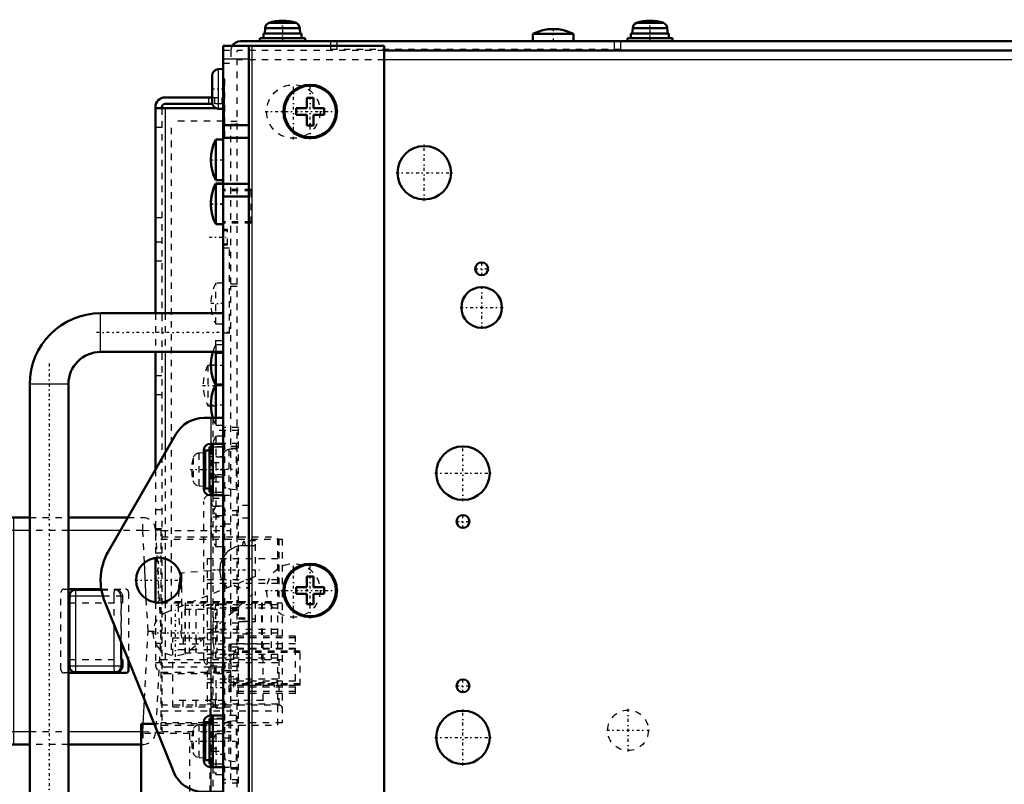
# Model space of a CAD drawing. Header units: millimetres. Extents: x -123 to 340, y -96 to 89.
# Tile 3 of 4: x -45 to 108, y -30 to 89. Entities that reach past the tile are written whole.
import ezdxf

# ---------------------------------------------------------------- set-up
doc = ezdxf.new("R2010")
doc.units = ezdxf.units.MM
doc.linetypes.add('Center', pattern=[1.5, 0.45, -0.5, 0.05, -0.5])
doc.linetypes.add('Dashed', pattern=[2, 1, -1])
for name, color, linetype, lineweight in [('2d ConnectionPoints', 7, 'Continuous', 50), ('AM_0', 7, 'Continuous', 50), ('AM_4', 3, 'Continuous', 25), ('AM_7', 7, 'Center', 25), ('AM_9', 6, 'Dashed', 25)]:
    doc.layers.add(name, color=color, linetype=linetype, lineweight=lineweight)

# ---------------------------------------------------------------- blocks, each defined once
blk = doc.blocks.new('1_RC700_D_4_0_in_RC_700E_S_2')
at = {"layer": 'AM_0'}
for p, q in [((-15.98, 26.76), (-13, 26.76)), ((-20.31, 24.26), (-30.8, 6.1)), ((-16, 21.76), (-16, 15.76)), ((-13, 22.76), (-15, 22.76)), ((-14.6, 14.77), (-14.6, 22.75)), ((-15, 14.82), (-14.6, 14.82)), ((-15, 14.76), (-13, 14.76)), ((-32, 1.75), (-32, 1.46)), ((-31.35, -1.77), (-20.7, -28.11)), ((-13, -19.4), (-15, -19.4)), ((-14.6, -27.39), (-14.6, -19.41)), ((-16, -20.4), (-16, -26.4)), ((-15, -27.4), (-13, -27.4)), ((-16.07, -31.24), (-13, -31.24))]:
    blk.add_line(p, q, dxfattribs=at)
blk.add_circle((-23, 1.6), 3.5, dxfattribs=at)
for centre, radius, start, end in [((-15.98, 21.76), 5, 90, 150.0035), ((-15, 21.76), 1, 90, 180), ((-15, 15.76), 1, 180, 270), ((-15, 13.82), 1, 90, 104.0699), ((-23, 1.6), 9, 150.0035, 179.0737), ((-23, 1.6), 9, 180.9263, 201.9985), ((-15, -20.4), 1, 90, 180), ((-15, -26.4), 1, 180, 270), ((-16.07, -26.24), 5, 201.9985, 270)]:
    blk.add_arc(centre, radius, start, end, dxfattribs=at)
at = {"layer": 'AM_4'}
for p, q in [((-14.9, 26.76), (-14.9, 22.27)), ((-14.6, 22.26), (-13, 22.26)), ((-14.9, 15.27), (-14.9, 14.82)), ((-14.9, 14.76), (-14.9, -19.89)), ((-14.6, 15.26), (-13, 15.26)), ((-14.6, -19.9), (-13, -19.9)), ((-14.9, -26.89), (-14.9, -31.24)), ((-14.6, -26.9), (-13, -26.9))]:
    blk.add_line(p, q, dxfattribs=at)
at = {"layer": 'AM_7'}
for p, q in [((-23, -2.07), (-23, 5.28)), ((-26.68, 1.6), (-19.32, 1.6))]:
    blk.add_line(p, q, dxfattribs=at)
at = {"layer": 'AM_9'}
for p, q in [((-14.6, 26.76), (-14.6, 22.75)), ((-14.9, 22.27), (-14.9, 15.27)), ((-13, 20.66), (-14.6, 20.66)), ((-14.6, 19.86), (-13, 19.86)), ((-14.6, 17.66), (-13, 17.66)), ((-14.6, 16.86), (-13, 16.86)), ((-16, -10.68), (-16, 13.82)), ((-14.6, 14.82), (-13, 14.82)), ((-14.6, 14.77), (-14.6, -19.41)), ((-14.6, 14.32), (-13, 14.32)), ((-14.6, 13.07), (-13, 13.07)), ((-14.6, 11.44), (-13, 11.44)), ((-14.6, -4.8), (-13, -4.8)), ((-14.6, -6.43), (-13, -6.43)), ((-15, -11.68), (-13, -11.68)), ((-14.6, -11.18), (-13, -11.18)), ((-14.9, -19.89), (-14.9, -26.89)), ((-13, -21.85), (-14.6, -21.85)), ((-14.6, -24.95), (-13, -24.95)), ((-14.6, -27.39), (-14.6, -31.24))]:
    blk.add_line(p, q, dxfattribs=at)
for centre, radius, start, end in [((-15, 13.82), 1, 104.0699, 180), ((-23, 1.6), 9, 179.0737, 180.9263), ((-15, -10.68), 1, 180, 270)]:
    blk.add_arc(centre, radius, start, end, dxfattribs=at)
blk = doc.blocks.new('2_StrtaightSTRAIGHT_0_in_RC_700E_S_2')
at = {"layer": 'AM_0'}
for p, q in [((-43, 11.3), (-100.65, 11.3)), ((-96.65, 11.3), (-96.65, -23.9)), ((-86.65, -23.9), (-86.65, 11.3)), ((-37, 11.3), (-27.79, 11.3)), ((-101.65, -22.9), (-101.65, 10.3)), ((-121.65, 1.2), (-121.65, -13.8)), ((-101.65, 1.2), (-121.65, 1.2)), ((-37, 0.2), (-31.89, 0.2)), ((-35.85, 0.1), (-31.88, 0.1)), ((-36.85, -0.9), (-36.85, -11.7)), ((-28.81, -8.04), (-28.81, -10.7)), ((-28.81, -10.7), (-28.61, -10.7)), ((-28.61, -10.7), (-28.61, -11.7)), ((-27.65, -10.92), (-27.65, -12.3)), ((-28.15, -12.8), (-37, -12.8)), ((-29.61, -12.7), (-35.85, -12.7)), ((-121.65, -13.8), (-101.65, -13.8)), ((-43, -23.9), (-100.65, -23.9)), ((-25.7, -23.9), (-37, -23.9))]:
    blk.add_line(p, q, dxfattribs=at)
blk.add_lwpolyline([(-28.61, -11.7), (-28.61, -11.79), (-28.62, -11.87), (-28.64, -11.96), (-28.67, -12.04), (-28.7, -12.12), (-28.74, -12.2), (-28.79, -12.27), (-28.84, -12.34), (-28.9, -12.41), (-28.96, -12.47), (-29.03, -12.52), (-29.11, -12.57), (-29.19, -12.61), (-29.27, -12.64), (-29.35, -12.67), (-29.44, -12.68), (-29.52, -12.7), (-29.61, -12.7)], dxfattribs=at)
for centre, radius, start, end in [((-100.65, 10.3), 1, 90, 180), ((-35.85, -0.9), 1, 90, 180), ((-35.85, -11.7), 1, 180, 270), ((-28.15, -12.3), 0.5, 270, 0), ((-100.65, -22.9), 1, 180, 270)]:
    blk.add_arc(centre, radius, start, end, dxfattribs=at)
at = {"layer": 'AM_4'}
for p, q in [((-100.65, 11.3), (-100.65, -23.9)), ((-52.37, -23.9), (-52.37, 11.3)), ((-45.51, 11.3), (-45.51, -23.9)), ((-43, 9.3), (-86.65, 9.3)), ((-51.47, 9.3), (-51.47, -21.9)), ((-46.41, 9.3), (-46.41, -21.9)), ((-28.95, 9.3), (-37, 9.3)), ((-24.91, -1.33), (-25.21, 4.31)), ((-31.65, -0.9), (-36.85, -0.9)), ((-35.92, -0.9), (-35.92, -11.7)), ((-101.65, -3.8), (-86.65, -3.8)), ((-29.94, -5.25), (-29.94, -11.7)), ((-86.65, -8.8), (-101.65, -8.8)), ((-28.87, -7.89), (-28.87, -11.7)), ((-36.85, -11.7), (-28.61, -11.7)), ((-25.41, -20.7), (-25.21, -16.95)), ((-86.65, -21.9), (-43, -21.9)), ((-37, -21.9), (-25.7, -21.9))]:
    blk.add_line(p, q, dxfattribs=at)
for points in [[(-51.47, 9.3), (-51.47, 9.47), (-51.48, 9.65), (-51.5, 9.82), (-51.52, 9.98), (-51.55, 10.15), (-51.59, 10.3), (-51.63, 10.45), (-51.68, 10.59), (-51.73, 10.71), (-51.79, 10.83), (-51.85, 10.94), (-51.92, 11.03), (-51.99, 11.11), (-52.06, 11.18), (-52.14, 11.23), (-52.22, 11.27), (-52.29, 11.29), (-52.37, 11.3)], [(-51.47, -21.9), (-51.47, -22.07), (-51.48, -22.25), (-51.5, -22.42), (-51.52, -22.58), (-51.55, -22.75), (-51.59, -22.9), (-51.63, -23.05), (-51.68, -23.19), (-51.73, -23.31), (-51.79, -23.43), (-51.85, -23.54), (-51.92, -23.63), (-51.99, -23.71), (-52.06, -23.78), (-52.14, -23.83), (-52.22, -23.87), (-52.29, -23.89), (-52.37, -23.9)]]:
    blk.add_lwpolyline(points, dxfattribs=at)
for centre, major_axis, ratio, start_param, end_param in [((-47.32, 9.3), (0, 2), 0.452684, 4.712389, 6.283185), ((-35.85, -0.9), (0, -1), 0.069455, 3.141593, 4.712389), ((-35.85, -11.7), (0, -1), 0.069455, 4.712389, 6.283185), ((-29.87, -11.7), (0, -1), 0.069455, 4.712389, 6.283185), ((-29.87, -11.7), (0, -1), 0.99698, 6.283185, 7.853982), ((-47.32, -21.9), (0, -2), 0.452684, 0, 1.570796)]:
    blk.add_ellipse(centre, major_axis=major_axis, ratio=ratio, start_param=start_param, end_param=end_param, dxfattribs=at)
at = {"layer": 'AM_7'}
for p, q in [((-77.65, 9.81), (-77.65, 31.55)), ((-53.4, -1.3), (-53.4, 11.9)), ((-123.23, -6.3), (-88.42, -6.3)), ((-53.4, -24.5), (-53.4, -11.3)), ((-77.65, -44.15), (-77.65, -22.41))]:
    blk.add_line(p, q, dxfattribs=at)
at = {"layer": 'AM_9'}
for p, q in [((-82.08, 11.3), (-81.58, 10.8)), ((-81.58, 10.8), (-73.72, 10.8)), ((-73.72, 10.8), (-73.22, 11.3)), ((-58, 10.8), (-58, 2.3)), ((-58, 10.8), (-48.8, 10.8)), ((-57.97, 10.83), (-57.4, 0.3)), ((-57.97, 10.83), (-48.83, 10.83)), ((-49.4, 0.3), (-48.83, 10.83)), ((-48.8, 2.3), (-48.8, 10.8)), ((-43, 11.3), (-37, 11.3)), ((-27.79, 11.3), (-25.47, 11.3)), ((-25.47, 9.3), (-25.47, 11.3)), ((-37, 9.3), (-43, 9.3)), ((-25.47, 9.3), (-28.95, 9.3)), ((-25.47, 9.3), (-23.47, 9.4)), ((-25.21, 4.31), (-25.47, 9.3)), ((-23.47, 9.4), (-22.65, 9.4)), ((-23.47, 9.4), (-22.65, -6.3)), ((-22.65, 9.4), (-22.65, -22)), ((-98.65, 8.7), (-101.65, 8.7)), ((-98.65, 8.7), (-98.65, -21.3)), ((-22.65, 7.95), (-3.85, 7.95)), ((-4.35, 7.95), (-4.35, -1.9)), ((-3.85, 7.95), (-3.85, -20.55)), ((-57.4, 5.83), (-57.4, 2.3)), ((-57.4, 5.83), (-49.4, 5.83)), ((-49.4, 2.3), (-49.4, 5.83)), ((-15.5, 4.98), (-3.85, 4.98)), ((-15.5, 4.98), (-15.5, 1.68)), ((-58, 2.3), (-48.8, 2.3)), ((-15.5, 1.68), (-3.85, 1.68)), ((-98.65, 1.2), (-101.65, 1.2)), ((-49.4, 0.3), (-57.4, 0.3)), ((-55.4, 0.3), (-55.4, -0.7)), ((-51.4, -0.7), (-51.4, 0.3)), ((-37.65, 0.2), (-37, 0.2)), ((-31.89, 0.2), (-28.15, 0.2)), ((-31.88, 0.1), (-29.61, 0.1)), ((-15.5, 1.13), (-3.85, 1.13)), ((-15.5, 1.13), (-15.5, -2.17)), ((-51.4, -0.7), (-55.4, -0.7)), ((-38.15, -12.3), (-38.15, -0.3)), ((-28.61, -0.9), (-31.65, -0.9)), ((-29.94, -0.9), (-29.94, -5.25)), ((-28.87, -0.9), (-28.87, -7.89)), ((-28.61, -0.9), (-28.61, -1.9)), ((-27.65, -0.3), (-27.65, -10.92)), ((-24.65, -6.3), (-24.91, -1.33)), ((-36.85, -1.9), (-28.61, -1.9)), ((-28.81, -1.9), (-28.81, -8.04)), ((-22.65, -1.9), (-3.85, -1.9)), ((-18.95, -2.9), (-13.95, -2.9)), ((-18.95, -2.9), (-18.95, -9.7)), ((-18.9, -1.9), (-18.9, -2.9)), ((-18.9, -2.9), (-18.9, -10.7)), ((-18.25, -2.9), (-18.25, -9.7)), ((-17.25, -2.9), (-17.25, -9.7)), ((-15.5, -2.17), (-3.85, -2.17)), ((-15.5, -2.72), (-3.85, -2.72)), ((-15.5, -2.72), (-15.5, -6.02)), ((-13.95, -2.9), (-13.95, -9.7)), ((-7.05, -1.9), (-7.05, -10.7)), ((-6.93, -1.9), (-6.93, -10.7)), ((-5.55, -1.9), (-5.55, -10.7)), ((-98.65, -3.8), (-101.65, -3.8)), ((-15.5, -6.02), (-3.85, -6.02)), ((-25.21, -16.95), (-24.65, -6.3)), ((-24.65, -6.3), (-22.65, -6.3)), ((-22.65, -6.3), (-23.47, -22)), ((-15.5, -6.57), (-15.5, -9.87)), ((-15.5, -6.57), (-3.85, -6.57)), ((-98.65, -8.8), (-101.65, -8.8)), ((-18.95, -9.7), (-13.95, -9.7)), ((-15.5, -9.87), (-3.85, -9.87)), ((-15.5, -10.43), (-15.5, -13.72)), ((-15.5, -10.43), (-3.85, -10.43)), ((-55.4, -11.9), (-51.4, -11.9)), ((-55.4, -11.9), (-55.4, -12.9)), ((-51.4, -12.9), (-51.4, -11.9)), ((-36.85, -10.7), (-28.81, -10.7)), ((-22.65, -10.7), (-3.85, -10.7)), ((-4.35, -10.7), (-4.35, -17.75)), ((-57.4, -12.9), (-57.97, -23.43)), ((-57.4, -12.9), (-49.4, -12.9)), ((-48.83, -23.43), (-49.4, -12.9)), ((-37, -12.8), (-37.65, -12.8)), ((-15.5, -13.72), (-3.85, -13.72)), ((-101.65, -13.8), (-98.65, -13.8)), ((-58, -14.9), (-58, -23.4)), ((-48.8, -14.9), (-58, -14.9)), ((-57.4, -14.9), (-57.4, -18.43)), ((-49.4, -18.43), (-49.4, -14.9)), ((-48.8, -23.4), (-48.8, -14.9)), ((-15.5, -14.28), (-3.85, -14.28)), ((-15.5, -14.28), (-15.5, -17.57)), ((-22.65, -17.75), (-4.35, -17.75)), ((-15.5, -17.57), (-3.85, -17.57)), ((-49.4, -18.43), (-57.4, -18.43)), ((-98.65, -21.3), (-101.65, -21.3)), ((-25.47, -21.9), (-25.41, -20.7)), ((-3.85, -20.55), (-22.65, -20.55)), ((-43, -21.9), (-37, -21.9)), ((-25.7, -21.9), (-25.47, -21.9)), ((-25.47, -21.9), (-23.47, -22)), ((-25.47, -21.9), (-25.47, -23.9)), ((-23.47, -22), (-22.65, -22)), ((-81.58, -23.4), (-82.08, -23.9)), ((-81.58, -23.4), (-73.72, -23.4)), ((-73.22, -23.9), (-73.72, -23.4)), ((-48.8, -23.4), (-58, -23.4)), ((-48.83, -23.43), (-57.97, -23.43)), ((-37, -23.9), (-43, -23.9)), ((-25.47, -23.9), (-25.7, -23.9))]:
    blk.add_line(p, q, dxfattribs=at)
for points in [[(-29.61, 0.1), (-29.52, 0.1), (-29.44, 0.08), (-29.35, 0.07), (-29.27, 0.04), (-29.19, 0.01), (-29.11, -0.03), (-29.03, -0.08), (-28.96, -0.13), (-28.9, -0.19), (-28.84, -0.26), (-28.79, -0.33), (-28.74, -0.4), (-28.7, -0.48), (-28.67, -0.56), (-28.64, -0.64), (-28.62, -0.73), (-28.61, -0.81), (-28.61, -0.9)], [(-4.35, -17.75), (-4.31, -17.75), (-4.26, -17.76), (-4.22, -17.77), (-4.18, -17.78), (-4.14, -17.8), (-4.1, -17.82), (-4.06, -17.84), (-4.03, -17.87), (-4, -17.9), (-3.97, -17.93), (-3.94, -17.96), (-3.92, -18), (-3.9, -18.04), (-3.88, -18.08), (-3.87, -18.12), (-3.86, -18.16), (-3.85, -18.21), (-3.85, -18.25)]]:
    blk.add_lwpolyline(points, dxfattribs=at)
for centre, radius, start, end in [((-58.47, 10.8), 0.5, 3.1221, 90), ((-58.5, 10.8), 0.5, 0, 84.1544), ((-48.33, 10.8), 0.5, 90, 176.8779), ((-48.3, 10.8), 0.5, 95.8456, 180), ((-25.47, 9.3), 2, 3, 90), ((-53.4, 0.7), 6.5, 52.0201, 127.9799), ((-37.65, -0.3), 0.5, 90, 180), ((-28.15, -0.3), 0.5, 360, 90), ((-37.65, -12.3), 0.5, 180, 270), ((-53.4, -13.3), 6.5, 232.0201, 307.9799), ((-25.47, -21.9), 2, 270, 357), ((-58.47, -23.4), 0.5, 270, 356.8779), ((-58.5, -23.4), 0.5, 275.8456, 360), ((-48.33, -23.4), 0.5, 183.1221, 270), ((-48.3, -23.4), 0.5, 180, 264.1544)]:
    blk.add_arc(centre, radius, start, end, dxfattribs=at)
for ratio, start_param, end_param in [(0.069455, 3.141593, 4.712389), (0.99698, 1.570796, 3.141593)]:
    blk.add_ellipse((-29.87, -0.9), major_axis=(0, -1), ratio=ratio, start_param=start_param, end_param=end_param, dxfattribs=at)
blk = doc.blocks.new('6_RC700_E_2_1_0_in_RC_700E_S_2')
at = {"layer": 'AM_0'}
for p, q in [((-13, -84.5), (-13, 84.5)), ((-13, 84.5), (12, 84.5)), ((-9, -84.5), (-9, 84.5)), ((12, 84.5), (12, -84.5)), ((0, 76.45), (0, 74.8)), ((1, 76.45), (0, 76.45)), ((1, 74.8), (1, 76.45)), ((-1.65, 74.8), (-1.65, 73.8)), ((0, 74.8), (-1.65, 74.8)), ((-1.65, 73.8), (0, 73.8)), ((0, 73.8), (0, 72.15)), ((2.65, 74.8), (1, 74.8)), ((1, 73.8), (2.65, 73.8)), ((1, 72.15), (1, 73.8)), ((2.65, 73.8), (2.65, 74.8)), ((-13, 72.2), (-9, 72.2)), ((0, 72.15), (1, 72.15)), ((-13, 70.2), (-9, 70.2)), ((-13, 63.1), (-9, 63.1)), ((-13, 61.1), (-9, 61.1)), ((-13, 43), (-32, 43)), ((-32, 37), (-13, 37)), ((-43, 32), (-43, -32)), ((-37, -32), (-37, 32)), ((0, 2.15), (0, 0.5)), ((1, 2.15), (0, 2.15)), ((1, 0.5), (1, 2.15)), ((0, 0.5), (-1.65, 0.5)), ((-1.65, 0.5), (-1.65, -0.5)), ((2.65, 0.5), (1, 0.5)), ((2.65, -0.5), (2.65, 0.5)), ((-1.65, -0.5), (0, -0.5)), ((0, -0.5), (0, -2.15)), ((1, -2.15), (1, -0.5)), ((1, -0.5), (2.65, -0.5)), ((0, -2.15), (1, -2.15)), ((-13, -37), (-32, -37)), ((-32, -43), (-13, -43)), ((-13, -61.15), (-9, -61.15)), ((-13, -63.15), (-9, -63.15)), ((-13, -70.25), (-9, -70.25)), ((-13, -72.25), (-9, -72.25)), ((0, -72.15), (0, -73.8)), ((1, -72.15), (0, -72.15)), ((1, -73.8), (1, -72.15)), ((-1.65, -73.8), (-1.65, -74.8)), ((0, -73.8), (-1.65, -73.8)), ((-1.65, -74.8), (0, -74.8)), ((0, -74.8), (0, -76.45)), ((2.65, -73.8), (1, -73.8)), ((1, -76.45), (1, -74.8)), ((1, -74.8), (2.65, -74.8)), ((2.65, -74.8), (2.65, -73.8)), ((0, -76.45), (1, -76.45)), ((-13, -84.5), (12, -84.5))]:
    blk.add_line(p, q, dxfattribs=at)
for centre, radius in [((0.5, 74.3), 4.15), ((0.5, 74.3), 4), ((0.5, 0), 4.15), ((0.5, 0), 4), ((0.5, -74.3), 4.15), ((0.5, -74.3), 4)]:
    blk.add_circle(centre, radius, dxfattribs=at)
for centre, radius, start, end in [((-32, 32), 11, 90, 180), ((-32, 32), 5, 90, 180), ((-32, -32), 11, 180, 270), ((-32, -32), 5, 180, 270)]:
    blk.add_arc(centre, radius, start, end, dxfattribs=at)
at = {"layer": 'AM_4'}
for p, q in [((-8.5, -84.5), (-8.5, 84.5)), ((-13, 82.5), (-9, 82.5)), ((-32, 37), (-32, 43)), ((-37, 32), (-43, 32)), ((-43, -32), (-37, -32)), ((-32, -43), (-32, -37)), ((-13, -82.5), (-9, -82.5))]:
    blk.add_line(p, q, dxfattribs=at)
at = {"layer": 'AM_7'}
for p, q in [((0.5, 69.9425), (0.5, 78.6575)), ((0.5, -4.3575), (0.5, 4.3575)), ((0.5, -78.6575), (0.5, -69.9425))]:
    blk.add_line(p, q, dxfattribs=at)
blk = doc.blocks.new('7_RC700_E_2_2_0_in_RC_700E_S_2')
at = {"layer": 'AM_7'}
for p, q in [((-12.05, 40), (-32.95, 40)), ((-40, 35.2), (-40, -35.2)), ((-12.05, -40), (-32.95, -40))]:
    blk.add_line(p, q, dxfattribs=at)
at = {"layer": 'AM_9'}
for p, q in [((-13, 72.25), (-9, 72.25)), ((-13, 70.25), (-9, 70.25)), ((-13, 63.15), (-9, 63.15)), ((-13, 61.15), (-9, 61.15)), ((-13, -61.1), (-9, -61.1)), ((-11.8, -63.1), (-9, -63.1)), ((-13, -70.2), (-9, -70.2)), ((-13, -72.2), (-9, -72.2))]:
    blk.add_line(p, q, dxfattribs=at)
blk = doc.blocks.new('8_RC700_E_1_0_in_RC_700E_S_2')
at = {"layer": 'AM_0'}
for p, q in [((-6.48, 87.25), (-6.55, 86.4)), ((-1.12, 87.25), (-6.48, 87.25)), ((-1.69, 88.06), (-5.91, 88.06)), ((-1.05, 86.4), (-1.12, 87.25)), ((50.52, 87.25), (50.45, 86.4)), ((55.88, 87.25), (50.52, 87.25)), ((55.31, 88.06), (51.09, 88.06)), ((55.95, 86.4), (55.88, 87.25)), ((-0.3, 85.7), (-7.3, 85.7)), ((-7.3, 85.7), (-7.3, 85.2)), ((-0.85, 86.4), (-6.75, 86.4)), ((-6.75, 86.4), (-6.75, 85.7)), ((-0.85, 85.7), (-0.85, 86.4)), ((-0.3, 85.2), (-0.3, 85.7)), ((35.05, 86.35), (41.35, 86.35)), ((35.05, 86.35), (35.05, 85.2)), ((41.35, 85.2), (41.35, 86.35)), ((56.7, 85.7), (49.7, 85.7)), ((49.7, 85.7), (49.7, 85.2)), ((56.15, 86.4), (50.25, 86.4)), ((50.25, 86.4), (50.25, 85.7)), ((56.15, 85.7), (56.15, 86.4)), ((56.7, 85.2), (56.7, 85.7)), ((335.9, 85.2), (-10.3, 85.2)), ((336.2, 83.77), (12, 83.77)), ((-14.7, 79.86), (-14.7, 75.74)), ((-13, 80.93), (-13.79, 80.86)), ((-22, 76.5), (-14.7, 76.5)), ((-23.5, 75), (-23.5, 43)), ((-22.5, 74.8), (-22.5, 75)), ((-14.67, 75.5), (-22, 75.5)), ((-23.5, 74.8), (-14.05, 74.8)), ((-13.79, 74.74), (-13, 74.67)), ((-13, 69.95), (-14.15, 69.95)), ((-14.15, 69.95), (-14.15, 63.65)), ((-14.15, 63.65), (-13, 63.65)), ((-13, 63.15), (-14.15, 63.15)), ((-14.15, 63.15), (-14.15, 56.8)), ((-13, 63.1), (-14.15, 63.1)), ((-14.15, 56.8), (-13, 56.8)), ((-23.5, 37), (-23.5, 18.74)), ((-14.15, 37), (-14.15, 26.76)), ((-13, 31.95), (-14.15, 31.95)), ((-15.1, 21.72), (-15.8, 21.72)), ((-15.8, 21.72), (-15.8, 15.82)), ((-14.6, 22.27), (-15.1, 22.27)), ((-15.1, 22.27), (-15.1, 15.27)), ((-15.8, 21.38), (-16, 21.36)), ((-16, 16.18), (-15.8, 16.16)), ((-15.8, 15.82), (-15.1, 15.82)), ((-15.1, 15.27), (-14.6, 15.27)), ((-23.5, 5.06), (-23.5, -1.86)), ((-23.7, -20.7), (-25.7, -20.7)), ((-25.7, -20.7), (-25.7, -37)), ((-15.8, -20.78), (-16, -20.8)), ((-15.1, -20.44), (-15.8, -20.44)), ((-15.8, -20.44), (-15.8, -26.34)), ((-14.6, -19.89), (-15.1, -19.89)), ((-15.1, -19.89), (-15.1, -26.89)), ((-16, -25.98), (-15.8, -26)), ((-15.8, -26.34), (-15.1, -26.34)), ((-15.1, -26.89), (-14.6, -26.89))]:
    blk.add_line(p, q, dxfattribs=at)
for centre, radius in [((18.2, 64.8), 4.15), ((27.1, 49.9), 1), ((27.1, 43.9), 3.15), ((24.2, 18.2), 4.15), ((24.2, 10.7), 1), ((24.2, -14.8), 1), ((24.2, -22.8), 4.15)]:
    blk.add_circle(centre, radius, dxfattribs=at)
for centre, radius, start, end in [((-5.48, 87.16), 1, 115.4071, 175.0007), ((-3.8, 81.4), 6.99, 72.4393, 107.5607), ((-2.12, 87.16), 1, 4.9993, 64.5929), ((38.2, 80.1), 7, 63.2563, 116.7437), ((51.52, 87.16), 1, 115.4071, 175.0007), ((53.2, 81.4), 6.99, 72.4393, 107.5607), ((54.88, 87.16), 1, 4.9993, 64.5929), ((-10.3, 83.7), 1.5, 90, 147.769), ((-13.7, 79.86), 1, 95.1944, 180), ((-22, 75), 1.5, 90, 180), ((-22, 75), 0.5, 90, 180), ((-13.7, 75.74), 1, 180, 264.8056), ((-7.9, 66.8), 7, 153.2563, 206.7437), ((-7.9, 60), 7, 153.2563, 180.2046), ((-7.9, 59.95), 7, 153.2563, 206.7437), ((-7.9, 34.95), 7, 162.9709, 206.0583), ((-7.9, 28.8), 7, 153.2563, 196.9435), ((5.28, -2.35), 25.25, 169.5661, 174.5303)]:
    blk.add_arc(centre, radius, start, end, dxfattribs=at)
at = {"layer": 'AM_4'}
for p, q in [((336.2, 82.3), (12, 82.3)), ((-13.79, 80.86), (-13.79, 74.74)), ((-15.2, 75.5), (-15.2, 76.5)), ((-22, 74.8), (-22, 43)), ((-22, 37), (-22, 21.34)), ((-22, 4.95), (-22, -1.75))]:
    blk.add_line(p, q, dxfattribs=at)
at = {"layer": 'AM_7'}
for p, q in [((-3.8, 88.55), (-3.8, 85.04)), ((38.2, 87.2), (38.2, 85.1)), ((53.2, 88.55), (53.2, 85.04)), ((-2.1, 69.94), (-2.1, 78.66)), ((-14.79, 77.8), (-12.7, 77.8)), ((-6.46, 74.3), (4.86, 74.3)), ((18.2, 60.44), (18.2, 69.16)), ((-15, 66.8), (-12.91, 66.8)), ((13.84, 64.8), (22.56, 64.8)), ((-15, 59.95), (-12.91, 59.95)), ((-15, 60), (-12.91, 60)), ((-15.14, 54.8), (-12.17, 54.8)), ((27.1, 48.85), (27.1, 50.95)), ((26.05, 49.9), (28.15, 49.9)), ((27.1, 40.59), (27.1, 47.21)), ((-12.91, 44.5), (-15, 44.5)), ((23.79, 43.9), (30.41, 43.9)), ((-15, 34.95), (-12.91, 34.95)), ((-16.2, 31.8), (-14.11, 31.8)), ((-15, 28.8), (-12.91, 28.8)), ((24.2, 13.84), (24.2, 22.56)), ((-15, 20.8), (-12.91, 20.8)), ((-18.13, 18.77), (-12.76, 18.77)), ((-14.15, 18.8), (-10.85, 18.8)), ((19.84, 18.2), (28.56, 18.2)), ((-15, 14.8), (-12.91, 14.8)), ((23.15, 10.7), (25.25, 10.7)), ((24.2, 9.65), (24.2, 11.75)), ((-15, 9.95), (-12.91, 9.95)), ((-14.63, 3.21), (-6.95, 3.21)), ((-2.1, -4.36), (-2.1, 4.36)), ((-6.46, 0), (4.86, 0)), ((-20.38, -10.28), (-20.38, -2.93)), ((-20.32, -2.3), (-12.65, -2.3)), ((-24.06, -6.6), (-16.71, -6.6)), ((-12.92, -6.3), (-14.69, -6.3)), ((-15, -15.05), (-12.91, -15.05)), ((23.15, -14.8), (25.25, -14.8)), ((24.2, -15.85), (24.2, -13.75)), ((24.2, -27.16), (24.2, -18.44)), ((49.8, -25.01), (49.8, -18.39)), ((19.84, -22.8), (28.56, -22.8)), ((46.49, -21.7), (53.11, -21.7)), ((-18.13, -23.39), (-12.76, -23.39)), ((-14.68, -23.4), (-10.85, -23.4)), ((-15, -25.4), (-12.91, -25.4))]:
    blk.add_line(p, q, dxfattribs=at)
at = {"layer": 'AM_9'}
for p, q in [((3.7, 84), (3.7, 85.2)), ((3.7, 84), (48.7, 84)), ((4.7, 84), (4.7, 85.2)), ((47.7, 84), (47.7, 85.2)), ((48.7, 84), (48.7, 85.2)), ((-13, 83.8), (-11.8, 83.8)), ((-11.8, 83.8), (-11.8, 81.8)), ((-10.8, -84.5), (-10.8, 83.77)), ((12, 83.77), (-10.8, 83.77)), ((-13, 81.8), (-11.8, 81.8)), ((12, 82.3), (-10.8, 82.3)), ((-12.75, 79.3), (-13, 79.3)), ((-12.75, 79.13), (-13, 79.13)), ((-12.75, 78.79), (-13, 78.79)), ((-12.75, 78.62), (-13, 78.62)), ((-12.75, 78.45), (-13, 78.45)), ((-12.75, 78.3), (-13, 78.3)), ((-12.75, 78.28), (-13, 78.28)), ((-12.75, 78.13), (-13, 78.13)), ((-12.75, 78.11), (-13, 78.11)), ((-12.75, 77.94), (-13, 77.94)), ((-12.75, 70.3), (-12.75, 79.3)), ((-14.7, 76.5), (-13.2, 76.5)), ((-14.33, 76.5), (-14.33, 75.5)), ((-13.2, 76.5), (-13.2, 75.5)), ((-12.75, 77.79), (-13, 77.79)), ((-12.75, 77.77), (-13, 77.77)), ((-12.75, 77.62), (-13, 77.62)), ((-12.75, 77.45), (-13, 77.45)), ((-12.75, 77.43), (-13, 77.43)), ((-12.75, 77.28), (-13, 77.28)), ((-12.75, 77.26), (-13, 77.26)), ((-12.75, 77.11), (-13, 77.11)), ((-12.75, 76.94), (-13, 76.94)), ((-12.75, 76.92), (-13, 76.92)), ((-12.75, 76.77), (-13, 76.77)), ((-12.75, 76.75), (-13, 76.75)), ((-12.75, 76.58), (-13, 76.58)), ((-12.75, 76.43), (-13, 76.43)), ((-12.75, 76.41), (-13, 76.41)), ((-13.2, 75.5), (-14.67, 75.5)), ((-12.75, 76.26), (-13, 76.26)), ((-12.75, 76.24), (-13, 76.24)), ((-12.75, 76.07), (-13, 76.07)), ((-12.75, 75.92), (-13, 75.92)), ((-12.75, 75.9), (-13, 75.9)), ((-12.75, 75.75), (-13, 75.75)), ((-12.75, 75.73), (-13, 75.73)), ((-12.75, 75.58), (-13, 75.58)), ((-12.75, 75.56), (-13, 75.56)), ((-12.75, 75.41), (-13, 75.41)), ((-12.75, 75.39), (-13, 75.39)), ((-12.75, 75.24), (-13, 75.24)), ((-12.75, 75.07), (-13, 75.07)), ((-12.75, 75.05), (-13, 75.05)), ((-12.75, 74.9), (-13, 74.9)), ((-12.75, 74.87), (-13, 74.87)), ((-22.5, 74.8), (-22.5, -21.9)), ((-14.05, 74.8), (-13, 74.8)), ((-12.75, 74.7), (-13, 74.7)), ((-12.75, 74.56), (-13, 74.56)), ((-12.75, 74.36), (-13, 74.36)), ((-12.75, 74.22), (-13, 74.22)), ((-12.75, 74.05), (-13, 74.05)), ((-12.75, 74.02), (-13, 74.02)), ((-12.75, 73.87), (-13, 73.87)), ((-12.75, 73.85), (-13, 73.85)), ((-12.75, 73.7), (-13, 73.7)), ((-12.75, 73.53), (-13, 73.53)), ((-12.75, 73.51), (-13, 73.51)), ((-12.75, 73.34), (-13, 73.34)), ((-22.5, 71.83), (-23.5, 71.83)), ((-13, 72.82), (-21, 72.82)), ((-21, -9.22), (-21, 72.82)), ((-12.75, 73.19), (-13, 73.19)), ((-12.75, 73.17), (-13, 73.17)), ((-12.75, 73.02), (-13, 73.02)), ((-12.75, 73), (-13, 73)), ((-12.75, 72.83), (-13, 72.83)), ((-10.8, 72.75), (-13, 72.75)), ((-12.75, 72.68), (-13, 72.68)), ((-12.75, 72.49), (-13, 72.49)), ((-12.75, 72.34), (-13, 72.34)), ((-12.75, 72.32), (-13, 72.32)), ((-12.75, 72.17), (-13, 72.17)), ((-12.75, 71.98), (-13, 71.98)), ((-12.75, 71.83), (-13, 71.83)), ((-12.75, 71.81), (-13, 71.81)), ((-11.8, 72.35), (-10.8, 72.35)), ((-11.8, 47.55), (-11.8, 72.35)), ((-12.75, 71.66), (-13, 71.66)), ((-12.75, 71.49), (-13, 71.49)), ((-12.75, 71.47), (-13, 71.47)), ((-12.75, 71.32), (-13, 71.32)), ((-12.75, 71.3), (-13, 71.3)), ((-12.75, 71.15), (-13, 71.15)), ((-12.75, 70.98), (-13, 70.98)), ((-12.75, 70.81), (-13, 70.81)), ((-12.75, 70.47), (-13, 70.47)), ((-12.75, 70.3), (-13, 70.3)), ((-8.65, 62.2), (-13, 62.2)), ((-8.65, 62), (-13, 62)), ((-8.65, 57), (-8.65, 62.2)), ((-22.5, 57.83), (-23.5, 57.83)), ((-14.15, 56.85), (-13, 56.85)), ((-8.65, 57.2), (-13, 57.2)), ((-8.65, 57), (-13, 57)), ((-12.3, 56), (-13, 56)), ((-12.3, 55.8), (-13, 55.8)), ((-12.3, 53.6), (-12.3, 56)), ((-22.5, 54.03), (-23.5, 54.03)), ((-13, 53.8), (-12.3, 53.8)), ((-13, 53.6), (-12.3, 53.6)), ((-12, 53.1), (-13, 53.1)), ((-12, 39.9), (-12, 53.1)), ((-22.5, 51.08), (-23.5, 51.08)), ((-13, 47.65), (-14.15, 47.65)), ((-14.15, 41.35), (-14.15, 47.65)), ((-11.8, 47.55), (-10.8, 47.55)), ((-11.8, -29.4), (-11.8, 47.2)), ((-11.8, 47.2), (-10.8, 47.2)), ((-23.5, 43), (-23.5, 37)), ((-22, 43), (-22, 37)), ((-14.15, 41.35), (-13, 41.35)), ((-12, 39.9), (-13, 39.9)), ((-14.2, 38.8), (-14.2, 24.8)), ((-14.2, 38.8), (-13, 38.8)), ((-14.2, 36.8), (-13, 36.8)), ((-14.15, 38.1), (-14.15, 37)), ((-13, 38.1), (-14.15, 38.1)), ((-14.2, 34.95), (-15.35, 34.95)), ((-15.35, 34.95), (-15.35, 28.65)), ((-22.5, 33.28), (-23.5, 33.28)), ((-14.15, 31.8), (-13, 31.8)), ((-22.5, 30.33), (-23.5, 30.33)), ((-15.35, 28.65), (-14.2, 28.65)), ((-14.2, 26.8), (-13, 26.8)), ((-14.15, 26.76), (-14.15, 25.65)), ((-10.6, 24.8), (-14.2, 24.8)), ((-14.15, 25.65), (-13, 25.65)), ((-10.6, 25.3), (-13, 25.3)), ((-12.8, 24.8), (-12.8, -29.4)), ((-10.6, -29.9), (-10.6, 25.3)), ((-13, 23.95), (-14.15, 23.95)), ((-14.15, 23.95), (-14.15, 6.8)), ((-13, 22.27), (-14.6, 22.27)), ((-10.6, 22.8), (-13, 22.8)), ((-11, 21.95), (-12.09, 21.85)), ((-12.09, 21.85), (-12.09, 15.75)), ((-11.8, 22.4), (-10.8, 22.4)), ((-11.8, 22.05), (-10.8, 22.05)), ((-11, 22.8), (-11, 14.8)), ((-22, 21.34), (-22, 4.95)), ((-17.66, 20.55), (-17.66, 16.99)), ((-16, 21.36), (-16.78, 21.29)), ((-16.78, 21.29), (-16.78, 16.25)), ((-23.5, 18.74), (-23.5, 5.06)), ((-13, 17.95), (-14.15, 17.95)), ((-14.15, 17.65), (-13, 17.65)), ((-16.78, 16.25), (-16, 16.18)), ((-12.09, 15.75), (-11, 15.65)), ((-14.6, 15.27), (-13, 15.27)), ((-13, 14.8), (-11, 14.8)), ((-22.5, 12.53), (-23.5, 12.53)), ((-13, 13.1), (-14.15, 13.1)), ((-10.6, 12.37), (-13, 12.37)), ((-9, 13.2), (-10.6, 13.2)), ((-14.15, 11.65), (-13, 11.65)), ((-10.6, 11.7), (-13, 11.7)), ((-10.6, 11.7), (-13, 11.7)), ((-9, 11.2), (-10.6, 11.2)), ((-22.5, 9.58), (-23.5, 9.58)), ((-22.5, 9.3), (-11.8, 9.3)), ((-11.8, 10.3), (-13, 10.3)), ((-22.5, 8.3), (-4.5, 8.3)), ((-8, 7.71), (-9, 7.71)), ((-8, 2.17), (-8, 7.71)), ((-4.5, -20.9), (-4.5, 8.3)), ((-14.15, 6.8), (-13, 6.8)), ((-10.02, 6.95), (-9.55, 6.95)), ((-9, 6.95), (-8, 6.95)), ((-22.5, 5.78), (-23.5, 5.78)), ((-13, 3.2), (-19.46, 2.7)), ((-8, 2.17), (-21.69, -3.36)), ((-19.46, 2.7), (-19.46, -7.3)), ((-18.04, -9.21), (-8, -0.17)), ((-8, -4.8), (-8, -0.17)), ((-23.5, -1.86), (-23.5, -11.4)), ((-22.5, -1.7), (-4.5, -1.7)), ((-22, -1.75), (-22, -11.2)), ((-14.15, -10.45), (-14.15, -2.15)), ((-13, -2.15), (-14.15, -2.15)), ((-10.6, -2.68), (-13, -2.68)), ((-10.6, -3), (-13, -3)), ((-11.8, -2.75), (-10.8, -2.75)), ((-11.8, -3.1), (-10.8, -3.1)), ((-10.6, -4.23), (-9, -4.23)), ((-10.6, -4.4), (-8, -4.4)), ((-10.6, -5.07), (-13, -5.07)), ((-9, -4.8), (-10.6, -4.8)), ((-10.6, -4.8), (-8, -4.8)), ((-20.8, -18.05), (-20.8, -7.35)), ((-20.8, -7.35), (-11.8, -7.35)), ((-19.46, -7.3), (-13, -7.8)), ((-19.2, -7.35), (-19.2, -8.35)), ((-17.2, -7.35), (-17.2, -8.35)), ((-14.2, -7.35), (-14.2, -8.35)), ((-1.8, -7.07), (-11.8, -7.07)), ((-1.8, -7.36), (-11.8, -7.36)), ((-9, -6.8), (-10.6, -6.8)), ((-1.8, -15.97), (-1.8, -7.07)), ((-22.5, -8.22), (-23.5, -8.22)), ((-6.8, -8.35), (-20.8, -8.35)), ((-10.6, -8.81), (-13, -8.81)), ((-12.04, -9.41), (-12.04, -8.38)), ((-11.74, -8.38), (-12.04, -8.38)), ((-11.74, -8.68), (-12.04, -8.68)), ((-1.8, -8.28), (-11.8, -8.28)), ((-1.8, -8.98), (-11.8, -8.98)), ((-11.74, -9.11), (-11.74, -8.38)), ((-1.8, -9.11), (-11.74, -9.11)), ((-11.34, -10.71), (-11.34, -9.11)), ((-11.04, -9.41), (-11.04, -9.11)), ((-6.8, -17.05), (-6.8, -8.35)), ((-13, -9.22), (-21, -9.22)), ((-14.15, -10.45), (-13, -10.45)), ((-1.04, -9.41), (-12.04, -9.41)), ((-12.04, -14.21), (-12.04, -9.91)), ((-12.04, -9.91), (-11.34, -9.91)), ((-11.74, -10.21), (-12.04, -10.21)), ((-11.74, -14.21), (-11.74, -9.91)), ((-1.04, -9.61), (-11.34, -9.61)), ((-1.04, -14.71), (-1.04, -9.41)), ((-23.5, -11.2), (-4.5, -11.2)), ((-13, -11.9), (-22, -11.9)), ((-15.2, -11.9), (-15.2, -12.9)), ((-14.33, -11.9), (-14.33, -12.9)), ((-14.15, -11.9), (-14.15, -18.2)), ((-13.2, -11.9), (-13.2, -12.9)), ((-10.6, -11.81), (-13, -11.81)), ((-11.34, -10.71), (-12.04, -10.71)), ((-11.74, -11.01), (-12.04, -11.01)), ((-22.5, -12.7), (-11.8, -12.7)), ((-22, -12.9), (-13.2, -12.9)), ((-11.8, -12.49), (-13, -12.49)), ((-10.6, -12.49), (-13, -12.49)), ((-11.74, -13.11), (-12.04, -13.11)), ((-11.34, -13.41), (-12.04, -13.41)), ((-11.34, -15.01), (-11.34, -13.41)), ((-11.74, -13.91), (-12.04, -13.91)), ((-12.04, -14.21), (-11.34, -14.21)), ((-12.04, -15.74), (-12.04, -14.71)), ((-1.04, -14.71), (-12.04, -14.71)), ((-1.8, -14.06), (-11.8, -14.06)), ((-1.8, -14.76), (-11.8, -14.76)), ((-11.74, -15.74), (-11.74, -15.01)), ((-1.8, -15.01), (-11.74, -15.01)), ((-1.04, -14.51), (-11.34, -14.51)), ((-5.04, -15.01), (-5.04, -14.71)), ((-11.74, -15.29), (-12.04, -15.29)), ((-11.74, -15.44), (-12.04, -15.44)), ((-11.74, -15.59), (-12.04, -15.59)), ((-11.74, -15.74), (-12.04, -15.74)), ((-1.8, -15.68), (-11.8, -15.68)), ((-1.8, -15.97), (-11.8, -15.97)), ((-6.8, -17.05), (-20.8, -17.05)), ((-20.8, -18.05), (-11.8, -18.05)), ((-19.2, -18.05), (-19.2, -17.05)), ((-17.2, -18.05), (-17.2, -17.05)), ((-15, -16.93), (-13, -16.93)), ((-15, -31.24), (-15, -16.93)), ((-14.2, -18.05), (-14.2, -17.05)), ((-14.15, -18.2), (-13, -18.2)), ((-22.5, -18.7), (-4.5, -18.7)), ((-11, -19.4), (-13, -19.4)), ((-11, -19.4), (-11, -27.4)), ((-15, -20.7), (-23.7, -20.7)), ((-22.5, -20.9), (-4.5, -20.9)), ((-16, -20.8), (-16.78, -20.87)), ((-16.78, -20.87), (-16.78, -25.91)), ((-13, -19.89), (-14.6, -19.89)), ((-11, -20.25), (-12.09, -20.35)), ((-12.09, -20.35), (-12.09, -26.45)), ((-18.2, -22.2), (-25.7, -22.2)), ((-22.5, -21.9), (-11.8, -21.9)), ((-18.2, -22.2), (-18.2, -41.8)), ((-17.66, -21.61), (-17.66, -25.17)), ((-13, -22.25), (-14.15, -22.25)), ((-14.15, -22.25), (-14.15, -28.55)), ((-11.8, -22.9), (-13, -22.9)), ((-16.78, -25.91), (-16, -25.98)), ((-15, -24.47), (-13, -24.47)), ((-14.6, -26.89), (-13, -26.89)), ((-13, -27.4), (-10.6, -27.4)), ((-12.09, -26.45), (-11, -26.55)), ((-11.8, -27.45), (-10.8, -27.45)), ((-14.15, -28.55), (-13, -28.55)), ((-10.8, -27.75), (-13, -27.75)), ((-10.6, -29.4), (-13, -29.4)), ((-10.6, -29.9), (-13, -29.9))]:
    blk.add_line(p, q, dxfattribs=at)
blk.add_lwpolyline([(-9.55, 6.95), (-9.65, 7.46), (-9.72, 7.58), (-9.75, 7.61), (-9.76, 7.61), (-9.77, 7.61), (-9.78, 7.61), (-9.78, 7.61), (-9.79, 7.61), (-9.79, 7.61), (-9.8, 7.61), (-9.82, 7.61), (-9.85, 7.58), (-9.92, 7.46), (-10.02, 6.95)], dxfattribs=at)
for centre, radius in [((-2.1, 74.3), 4.15), ((-2.1, 0), 4.15), ((49.8, -21.7), 3.15)]:
    blk.add_circle(centre, radius, dxfattribs=at)
for centre, radius, start, end in [((-10.3, 83.7), 1.5, 147.769, 180), ((-7.9, 60), 7, 180.2046, 206.7437), ((-7.9, 44.5), 7, 153.2563, 206.7437), ((-7.9, 34.95), 7, 153.2563, 162.9709), ((-9.1, 31.8), 7, 153.2563, 206.7437), ((-7.9, 34.95), 7, 206.0583, 206.7437), ((-7.9, 28.8), 7, 196.9435, 206.7437), ((-7.9, 20.8), 7, 153.2563, 206.7437), ((-12, 20.86), 1, 95, 180), ((-10.9, 18.77), 6.99, 165.2697, 194.7303), ((-16.69, 20.29), 1, 95, 165.2697), ((-16.69, 17.25), 1, 194.7303, 265), ((-7.9, 14.8), 7, 153.2563, 206.7437), ((-12, 16.74), 1, 180, 265), ((-7.9, 9.95), 7, 153.2563, 206.7437), ((-9.79, 3.21), 3.75, 93.5381, 227.7886), ((-9.79, 3.21), 3.73, 77.8294, 227.9445), ((-9.79, 3.21), 3.75, 77.8986, 86.4619), ((5.28, -2.35), 25.25, 168.4636, 169.5661), ((5.28, -2.35), 25.25, 174.5303, 179.8871), ((-9.79, 3.21), 2.85, 236.9844, 286.0388), ((-9.79, 3.21), 2.81, 237.5527, 286.2716), ((5.28, -2.25), 25.25, 180.1129, 191.5364), ((4.22, -6.3), 18.83, 167.2686, 192.7314), ((-20.38, -6.6), 3.5, 112, 312), ((-22, -11.4), 1.5, 180, 270), ((-22, -11.4), 0.5, 180, 270), ((-7.9, -15.05), 7, 153.2563, 206.7437), ((-16.69, -21.87), 1, 95, 165.2697), ((-12, -21.34), 1, 95, 180), ((-10.9, -23.39), 6.99, 165.2697, 194.7303), ((-7.9, -25.4), 7, 153.2563, 206.7437), ((-16.69, -24.91), 1, 194.7303, 265), ((-12, -25.46), 1, 180, 265)]:
    blk.add_arc(centre, radius, start, end, dxfattribs=at)

msp = doc.modelspace()

# ---------------------------------------------------------------- linework, layer by layer
at = {"layer": '2d ConnectionPoints'}
for p in [(-13, 18.76), (0, 0), (0, 0), (0, 0), (0, 0), (-22.65, -6.3), (-22.65, -6.3), (-22.65, -6.3)]:
    msp.add_point(p, dxfattribs=at)

# ---------------------------------------------------------------- block references
for name in ['8_RC700_E_1_0_in_RC_700E_S_2', '6_RC700_E_2_1_0_in_RC_700E_S_2', '7_RC700_E_2_2_0_in_RC_700E_S_2', '2_StrtaightSTRAIGHT_0_in_RC_700E_S_2', '1_RC700_D_4_0_in_RC_700E_S_2']:
    msp.add_blockref(name, (0, 0))

doc.saveas('drawing.dxf')
